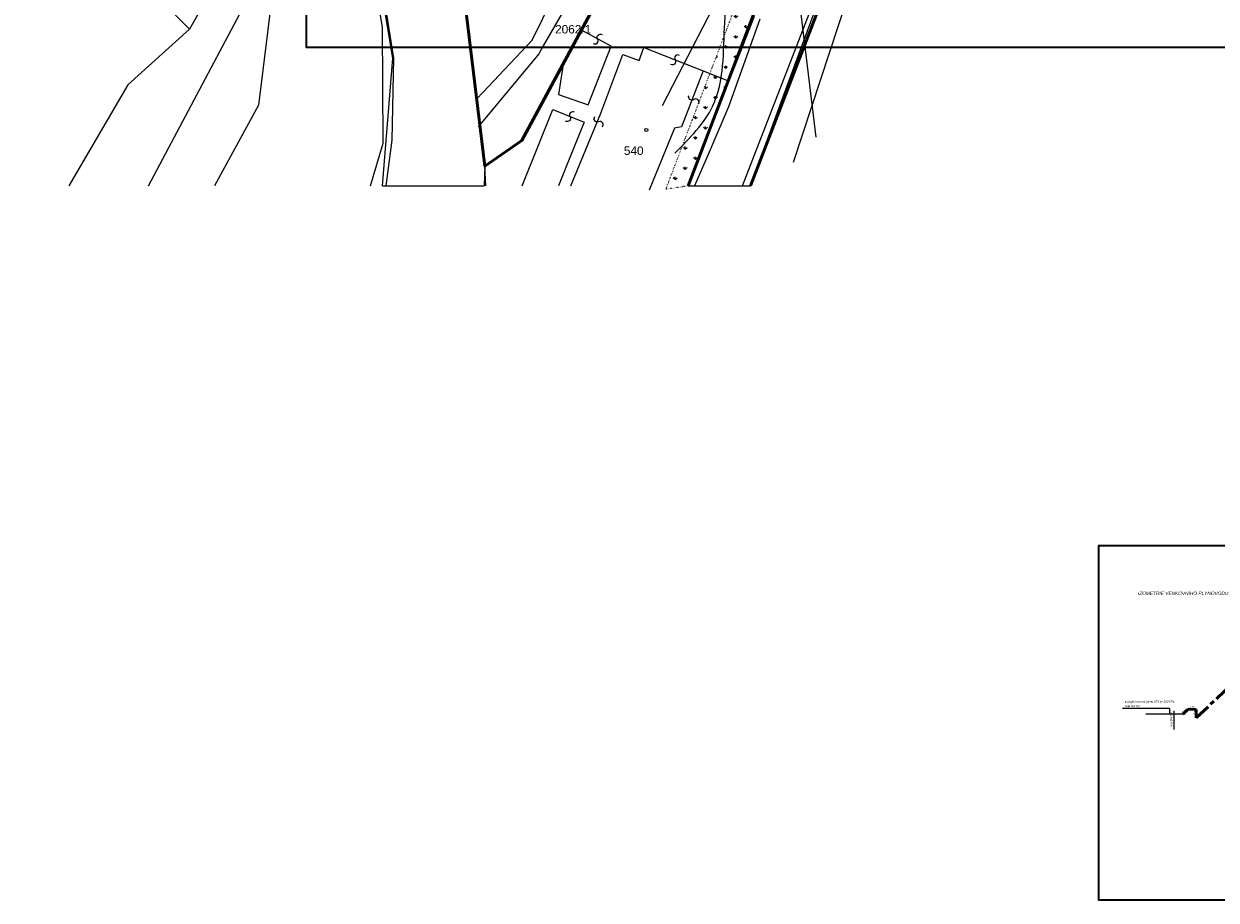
# Model space of a CAD drawing. Header units: millimetres. Extents: x 61711 to 471607, y -104436 to 321769.
# Tile 1 of 10: x 61711 to 273545, y -104436 to 51267. Entities that reach past the tile are written whole.
import ezdxf
from ezdxf.lldxf.tags import DXFTag

# ---------------------------------------------------------------- set-up
doc = ezdxf.new("R2010")
doc.units = ezdxf.units.MM
doc.linetypes.add('DOT2', pattern=[0.875, 0.125, -0.75])
doc.linetypes.add('I-PLYN', pattern=[760, 500, -80, 100, -80])
for name, color, linetype, lineweight in [('hranice', 3, 'Continuous', 20), ('IN_C_TENKA', 7, 'Continuous', 18), ('IN_SRAFY', 8, 'Continuous', 9), ('OstElektroNNnadz', 232, '_EL_VEDENI_NN_NADZ', 13), ('OstPlynNtl', 30, '633B', 13), ('Plyn', 7, 'Continuous', 30), ('plyn_popis', 7, 'Continuous', 18)]:
    doc.layers.add(name, color=color, linetype=linetype, lineweight=lineweight)
doc.layers.add('IN_HELP', color=6, linetype='Continuous', plot=False)
doc.layers.add('KATASTR', color=116, linetype='Continuous')
doc.layers.add('ZTI_POPIS', color=7, linetype='Continuous')
doc.styles.add('INDRA', font='ariali.ttf')
doc.styles.add('Koty', font='arial.ttf')
doc.styles.get("Standard").update_dxf_attribs({"font": 'arial.ttf'})
doc.linetypes.add('633B', pattern='A,5,-2,5,-5.5,[155,stn.shx,S=0.1,R=0,X=0,Y=0],-5.5,5,-2', length=30)
doc.linetypes.add('_EL_VEDENI_NN_NADZ', pattern='A,10,-15,[109,cadkon.shx,S=5,R=0,X=0,Y=0],-50,10,-10', length=95)
doc.linetypes.add('EL_VEDENI_VN_PODZ', pattern='A,35,-15,[110,cadkon.shx,S=5,R=0,X=0,Y=0],-50', length=100)
doc.linetypes.add('OCH_PASMO_PRUM_ZAVODU', pattern='A,17.5,[134,cadkon.shx,S=5,R=0,X=0,Y=-5],17.5,-10,0,-10', length=55)
tags = doc.linetypes.add('PLYN', pattern='A,12.7,-5.08,["GAS",Standard,S=2.54,R=0,X=-2.54,Y=-1.27],-6.35', length=24.13).pattern_tags.tags
tags[6] = DXFTag(74, 10)
doc.linetypes.add('PLYN_POTRUBI_ST_PODZ', pattern='A,35,-15,[113,cadkon.shx,S=5,R=0,X=0,Y=0],-50', length=100)

msp = doc.modelspace()

# ---------------------------------------------------------------- hatches: boundary and pattern name
at = {"layer": 'IN_SRAFY', "ltscale": 100}
h = msp.add_hatch(dxfattribs=at)
h.set_pattern_fill('GRASS', color=74, scale=100)
h.set_pattern_definition([(90, (94806.4, 9224.4), (-1796.051, 1796.051), [476.25, -3115.852]), (45, (94806.4, 9224.4), (-1796.05, 1796.05), [476.25, -2063.75]), (135, (94806.4, 9224.4), (-1796.05, -1796.05), [476.25, -2063.75])])
h.paths.add_polyline_path([(260092, 124056), (240242, 117644), (229628, 113076), (211212, 99215), (201243, 78924), (179753, 22478), (175776, 21868), (198030, 80321), (208440, 101509), (228169, 115581), (239010, 120924), (260798, 127962)])

# ---------------------------------------------------------------- linework, layer by layer
at = {"layer": 'hranice', "linetype": 'OCH_PASMO_PRUM_ZAVODU', "lineweight": 20, "ltscale": 100}
msp.add_spline([(177364, 28288), (184125, 36694), (186231, 51500), (189538, 66755), (195787, 76720), (201110, 90240), (224737, 118412), (275057, 138553), (293860, 141533), (342399, 157050), (389931, 180026), (407757, 189941), (437552, 196869), (461076, 197772)], degree=3, dxfattribs=at)
at = {"layer": 'IN_C_TENKA', "color": 152, "ltscale": 100}
msp.add_lwpolyline([(459563, 245802), (448975, 245417), (416734, 246950), (384634, 249890), (368316, 252296), (348254, 256841), (334707, 258759), (319652, 259706), (301965, 257917), (286172, 255181), (261359, 249350), (230132, 232867), (202147, 218096), (160488, 196108), (148151, 188033), (137136, 178857), (112683, 158488), (111854, 154669), (119191, 130700), (129229, 110297), (138055, 71872), (142268, 37996), (143628, 25955), (143469, 22478)], dxfattribs=at)
at = {"layer": 'IN_C_TENKA', "color": 8, "lineweight": 50, "ltscale": 100}
for points in [[(179753, 22478), (201243, 78924), (211212, 99215), (229628, 113076), (240242, 117644), (285946, 132407), (325601, 143971), (329038, 145231), (336193, 148570), (360188, 160510), (391435, 176673), (406251, 184951), (417244, 188063), (429674, 190023), (459563, 188622)], [(190804, 22478), (217124, 90877), (236440, 105055), (267573, 116613), (279992, 120930), (335414, 139238), (366178, 154038), (409579, 176460), (422419, 179538), (442777, 179443), (459563, 178219)]]:
    msp.add_lwpolyline(points, dxfattribs=at)
at = {"layer": 'IN_C_TENKA', "color": 152}
msp.add_lwpolyline([(125455, 22478), (127284, 45198), (122192, 75734), (108894, 113056), (96446, 137371), (94549, 151211), (87950, 153505), (71596, 150924), (61711, 148901)], dxfattribs=at)
at = {"layer": 'IN_C_TENKA', "color": 3, "linetype": 'DOT2', "lineweight": 20, "ltscale": 100}
msp.add_lwpolyline([(260092, 124056), (240242, 117644), (229628, 113076), (211212, 99215), (201243, 78924), (179753, 22478), (175776, 21868), (198030, 80321), (208440, 101509), (228169, 115581), (239010, 120924), (260798, 127962)], close=True, dxfattribs=at)
at = {"layer": 'IN_C_TENKA', "color": 165, "lineweight": 50, "ltscale": 100}
msp.add_lwpolyline([(168351, 64316), (150202, 30544), (143628, 25955), (138055, 71872)], dxfattribs=at)
at = {"layer": 'IN_HELP'}
for p, q in [((125455, 22478), (143469, 22478)), ((179753, 22478), (190804, 22478))]:
    msp.add_line(p, q, dxfattribs=at)
at = {"layer": 'KATASTR', "ltscale": 100}
msp.add_line((189379, 22478), (216270, 91866), dxfattribs=at)
at = {"layer": 'KATASTR'}
for p, q in [((151994, 48378), (168290, 81372)), ((122745, 74654), (127387, 45176)), ((125420, 50654), (121802, 72375)), ((142268, 37996), (138055, 71872)), ((101538, 68695), (91141, 50320)), ((107280, 68254), (103429, 36797)), ((150202, 30544), (166376, 60524)), ((197771, 41396), (205034, 61114)), ((91141, 50320), (82818, 58611)), ((160128, 58063), (153977, 47371)), ((83832, 22478), (100084, 53038)), ((179753, 22478), (191529, 52602)), ((192458, 52114), (186886, 36499)), ((91141, 50320), (80167, 40411)), ((125538, 30075), (125420, 50654)), ((166072, 47306), (160784, 50159)), ((142268, 37996), (151994, 48378)), ((153977, 47371), (153221, 45948)), ((161984, 36893), (166072, 47306)), ((171049, 44782), (171869, 47047)), ((171869, 47047), (182425, 42902)), ((127387, 45176), (127097, 30585)), ((153221, 45948), (142453, 32987)), ((164194, 35422), (168159, 45829)), ((168159, 45829), (171049, 44782)), ((157514, 44098), (156727, 38740)), ((182425, 42902), (178529, 32979)), ((182425, 42902), (187033, 41100)), ((80167, 40411), (69704, 22478)), ((190804, 22478), (197771, 41396)), ((156727, 38740), (161984, 36893)), ((103429, 36797), (95591, 22478)), ((142834, 33445), (142268, 37996)), ((150253, 22478), (155696, 36019)), ((155696, 36019), (161254, 33785)), ((186886, 36499), (183267, 28036)), ((158882, 22478), (164194, 35422)), ((143628, 25955), (142834, 33445)), ((161254, 33785), (158386, 26650)), ((177298, 32709), (172813, 21705)), ((178529, 32979), (177298, 32709)), ((123283, 22478), (125538, 30075)), ((127097, 30585), (126013, 22478)), ((143628, 25955), (150202, 30544)), ((183267, 28036), (180891, 22478)), ((143767, 22478), (143628, 25955)), ((158386, 26650), (156710, 22478))]:
    msp.add_line(p, q, dxfattribs=at)
for points in [[(162861, 47765, 0.7743875), (163666, 48566, -0.7812922), (164471, 49368)], [(178206, 45663, 0.7743875), (177416, 44847, -0.7812922), (176626, 44031)], [(181619, 37086, 0.7743875), (180746, 37813, -0.7812922), (179873, 38539)], [(159568, 35557, 0.7743875), (158743, 34775, -0.7812922), (157920, 33993)], [(164508, 32958, 0.7743875), (163838, 33876, -0.7812922), (163169, 34793)]]:
    msp.add_lwpolyline(points, format="xyb", dxfattribs=at)
msp.add_circle((172304, 32410), 286, dxfattribs=at)
at = {"layer": 'OstElektroNNnadz', "ltscale": 100}
msp.add_line((204308, 93210), (175105, 36696), dxfattribs=at)
at = {"layer": 'OstElektroNNnadz', "linetype": 'EL_VEDENI_VN_PODZ', "ltscale": 100}
msp.add_line((195895, 84367), (202450, 31122), dxfattribs=at)
at = {"layer": 'OstPlynNtl', "linetype": 'PLYN_POTRUBI_ST_PODZ', "ltscale": 100}
msp.add_line((218867, 88939), (198371, 26637), dxfattribs=at)
at = {"layer": 'OstPlynNtl', "linetype": 'PLYN', "ltscale": 100}
for p, q in [((267644, -71375), (261039, -71375)), ((268061, -71375), (267701, -71375))]:
    msp.add_line(p, q, dxfattribs=at)
at = {"layer": 'Plyn', "color": 40, "linetype": 'I-PLYN', "lineweight": 53, "ltscale": 8}
for p, q in [((285415, -57600), (269981, -72047)), ((268577, -70501), (267644, -71375)), ((268577, -70501), (269981, -70547)), ((269981, -70547), (269981, -72047))]:
    msp.add_line(p, q, dxfattribs=at)
at = {"layer": 'plyn_popis'}
for p, q in [((265240, -70399), (256882, -70399)), ((265240, -70399), (265240, -71375)), ((265895, -71255), (266134, -71494)), ((266014, -70787), (266014, -74134)), ((267813, -71443), (267949, -71306)), ((267949, -71443), (267813, -71306))]:
    msp.add_line(p, q, dxfattribs=at)
at = {"layer": 'plyn_popis', "color": 1, "lineweight": 35, "ltscale": 30}
msp.add_lwpolyline([(341789, -41436), (341789, -104436), (252689, -104436), (252689, -41436)], close=True, dxfattribs=at)
at = {"layer": 'ZTI_POPIS', "color": 1, "lineweight": 35}
msp.add_lwpolyline([(111950, 257036), (408950, 257036), (408950, 47036), (111950, 47036)], close=True, dxfattribs=at)

# ---------------------------------------------------------------- texts
at = {"layer": 'KATASTR', "char_height": 1500, "width": 486.77, "attachment_point": 1, "style": 'Koty'}
for s, insert in [('2062/1', (156097, 51056)), ('540', (168318, 29481))]:
    msp.add_mtext(s, dxfattribs=dict(at, insert=insert))
at = {"layer": 'plyn_popis', "linetype": 'Continuous', "style": 'INDRA', "width": 0.8}
for s, height, p in [('IZOMETRIE VENKOVNÍHO PLYNOVODU', 607.5, (259647, -50218)), ('stávající rozvod plynu STL p=100 kPa', 375, (257309, -69330)), ('ocel DN 80', 375, (257309, -70115)), ('1,4 m', 250, (268896, -70210))]:
    msp.add_text(s, height=height, dxfattribs=at).set_placement(p)
for s, height, rotation, p in [('ocel DN 80', 375, 90, (265731, -73707)), ('1,2 m', 250, 45, (267655, -71120)), ('1,5 m', 250, 90, (269823, -71639))]:
    msp.add_text(s, height=height, rotation=rotation, dxfattribs=at).set_placement(p)

doc.saveas('drawing.dxf')
